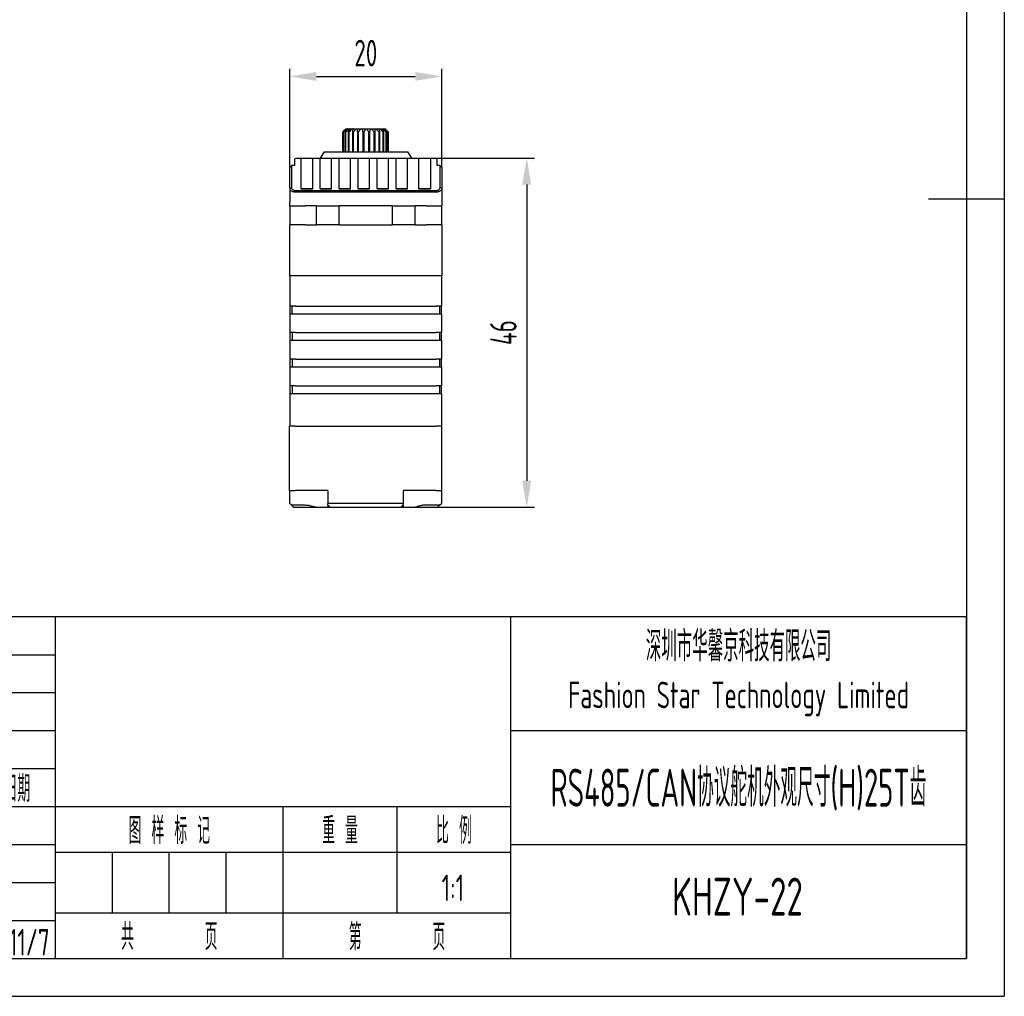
# Model space of a CAD drawing. Header units: inches. Extents: x -26 to 272, y -5 to 205.
# Tile 3 of 4: x 142 to 272, y -5 to 124. Entities that reach past the tile are written whole.
import ezdxf
from ezdxf.enums import TextEntityAlignment as Align

# ---------------------------------------------------------------- set-up
doc = ezdxf.new("R2010")
doc.units = ezdxf.units.IN
doc.header["$MEASUREMENT"] = 0
for name, color, linetype in [('1轮廓实线层', 7, 'Continuous'), ('2细线层', 4, 'Continuous'), ('6文字层', 3, 'Continuous'), ('7标注层', 4, 'Continuous'), ('图框层', 7, 'Continuous')]:
    doc.layers.add(name, color=color, linetype=linetype)
doc.styles.add('PC_TEXTSTYLE', font='ISOCP.SHX', dxfattribs={"width": 0.707, "bigfont": 'GBCBIG.SHX'})
doc.styles.add('PC_TEXTSTYLE4', font='ISOCP.SHX', dxfattribs={"width": 0.707, "bigfont": 'GBCBIG.SHX'})
doc.dimstyles.new('GB_LINEAR', dxfattribs={"dimtxt": 3.5, "dimasz": 3.5, "dimexe": 1, "dimexo": 0, "dimgap": 1.5, "dimtad": 1, "dimdsep": 46, "dimtxsty": 'PC_TEXTSTYLE', "dimcen": 0, "dimclrd": 256, "dimclrt": 3, "dimadec": 0, "dimazin": 2, "dimtp": 0.1, "dimtm": 0.1, "dimtfac": 0.71, "dimtdec": 3, "dimtmove": 0, "dimatfit": 3, "dimfxl": 1, "dimtfill": 1, "dimarcsym": 0})

# ---------------------------------------------------------------- blocks, each defined once
blk = doc.blocks.new('ZwmFrameMain_A4^_^无分区图框^_^landscape')
at = {"layer": '1轮廓实线层'}
for p, q in [((267, 200), (267, 0)), ((272, 100), (262, 100)), ((0, 0), (267, 0))]:
    blk.add_line(p, q, dxfattribs=at)
at = {"layer": '2细线层'}
for p in [(272, 205), (-25, -5)]:
    blk.add_line(p, (272, -5), dxfattribs=at)
blk = doc.blocks.new('ZwmFrameMain_标题栏1')
at = {"layer": '1轮廓实线层'}
for p, q in [((0, 45), (-180, 45)), ((-120, 0), (-120, 45)), ((0, 0), (0, 45)), ((-60, 30), (0, 30)), ((-180, 20), (-60, 20)), ((-60, 15), (0, 15)), ((-180, 0), (0, 0))]:
    blk.add_line(p, q, dxfattribs=at)
at = {"layer": '1轮廓实线层', "color": 7}
for p, q in [((-60, 0), (-60, 45)), ((-180, 25), (-120, 25))]:
    blk.add_line(p, q, dxfattribs=at)
at = {"layer": '2细线层'}
for p, q in [((-180, 40), (-120, 40)), ((-180, 35), (-120, 35)), ((-180, 30), (-120, 30)), ((-90, 0), (-90, 20)), ((-75, 6), (-75, 20)), ((-180, 15), (-120, 15)), ((-120, 14), (-60, 14)), ((-112.5, 6), (-112.5, 14)), ((-105, 6), (-105, 14)), ((-97.5, 6), (-97.5, 14)), ((-180, 10), (-120, 10)), ((-120, 6), (-60, 6)), ((-180, 5), (-120, 5))]:
    blk.add_line(p, q, dxfattribs=at)
at = {"layer": '6文字层', "style": 'PC_TEXTSTYLE', "width": 0.667}
for s, p in [(' 日期 ', (-125, 22.5)), (' 图 样 标 记 ', (-105, 17)), (' 重 量 ', (-82.5, 17)), (' 比 例 ', (-67.5, 17)), ('共       页', (-105, 3)), ('第       页', (-75, 3))]:
    blk.add_text(s, height=3.5, dxfattribs=at).set_placement(p, align=Align.MIDDLE)
at = {"layer": '6文字层', "style": 'PC_TEXTSTYLE', "flags": 8}
for tag, height, width, p, p2 in [('企业名称', 5, 3.445461, (-54.29, 34.82), (-5.27, 34.82)), ('产品名称或材料标记', 7, 1.034456, (-113.46, 28.64), (-66.42, 28.64)), ('图样名称', 5, 3.480264, (-54.79, 19.98), (-5.27, 19.98)), ('标准化', 3.5, 1.756036, (-133.83, 15.37), (-120.75, 15.37)), ('重量', 3.5, 2.448074, (-88.46, 7.54), (-76.55, 7.54)), ('比例', 3.5, 2.367734, (-73.35, 7.54), (-61.93, 7.54)), ('图样代号', 5, 3.489916, (-54.79, 5.63), (-5.52, 5.63)), ('审核', 3.5, 2.723972, (-163.99, 5.37), (-150.63, 5.37)), ('共几页', 3.5, 0.953151, (-108.58, 1.48), (-101.56, 1.48)), ('工艺', 3.5, 2.851598, (-164.21, 0.37), (-150.89, 0.37)), ('日期', 3.5, 2.733185, (-133.83, 0.37), (-120.75, 0.37))]:
    blk.add_attdef(tag, text='', height=height, dxfattribs=dict(at, width=width)).set_placement(p, p2, align=Align.FIT)
at = {"layer": '6文字层', "style": 'PC_TEXTSTYLE', "width": 9.901758, "flags": 8}
blk.add_attdef('设计', text='', height=3.5, rotation=359.5768, dxfattribs=at).set_placement((-164.23, 15.37), (-150.37, 15.27), align=Align.FIT)
at = {"layer": '6文字层', "color": 3, "style": 'PC_TEXTSTYLE', "width": 0.96618, "flags": 8}
blk.add_attdef('第几页', text='', height=3.5, dxfattribs=at).set_placement((-78.29, 1.5), (-71.16, 1.5), align=Align.FIT)
at = {"layer": '6文字层', "color": 0, "style": 'PC_TEXTSTYLE', "width": 0.715273, "flags": 8}
blk.add_attdef('图纸张数', text='', height=3.5, dxfattribs=at).set_placement((-2.66, -3.87), (4.46, -3.87), align=Align.FIT)
blk = doc.blocks.new('*D11')
at = {"layer": '7标注层', "color": 0, "lineweight": -2}
for p, q in [((177.89, 104.17), (177.89, 117.17)), ((197.89, 104.17), (197.89, 117.17))]:
    blk.add_line(p, q, dxfattribs=at)
at = {"layer": '7标注层', "lineweight": -2}
blk.add_line((181.39, 116.17), (194.39, 116.17), dxfattribs=at)
at = {"layer": '7标注层'}
for points in [[(181.39, 116.75), (181.39, 115.58), (177.89, 116.17)], [(194.39, 115.58), (194.39, 116.75), (197.89, 116.17)]]:
    blk.add_solid(points, dxfattribs=at)
at = {"layer": 'Defpoints', "color": 0}
for p in [(197.89, 116.17), (177.89, 104.17), (197.89, 104.17)]:
    blk.add_point(p, dxfattribs=at)
at = {"layer": '7标注层', "color": 3, "insert": (187.89, 119.24), "char_height": 3.5, "attachment_point": 5, "style": 'PC_TEXTSTYLE', "bg_fill": 3, "box_fill_scale": 1.25, "bg_fill_color": 257, "bg_fill_transparency": 0}
blk.add_mtext('20', dxfattribs=at)
blk = doc.blocks.new('*D12')
at = {"layer": '7标注层', "color": 0, "lineweight": -2}
for p, q in [((197.09, 105.42), (210.09, 105.42)), ((197.35, 59.42), (210.09, 59.42))]:
    blk.add_line(p, q, dxfattribs=at)
at = {"layer": '7标注层', "lineweight": -2}
blk.add_line((209.09, 101.92), (209.09, 62.92), dxfattribs=at)
at = {"layer": '7标注层'}
for points in [[(209.67, 101.92), (208.5, 101.92), (209.09, 105.42)], [(208.5, 62.92), (209.67, 62.92), (209.09, 59.42)]]:
    blk.add_solid(points, dxfattribs=at)
at = {"layer": 'Defpoints', "color": 0}
for p in [(197.09, 105.42), (197.35, 59.42), (209.09, 59.42)]:
    blk.add_point(p, dxfattribs=at)
at = {"layer": '7标注层', "color": 3, "insert": (206.01, 82.42), "char_height": 3.5, "attachment_point": 5, "rotation": 90, "style": 'PC_TEXTSTYLE', "bg_fill": 3, "box_fill_scale": 1.25, "bg_fill_color": 257, "bg_fill_transparency": 0}
blk.add_mtext('46', dxfattribs=at)

msp = doc.modelspace()

# ---------------------------------------------------------------- linework, layer by layer
at = {"color": 7, "linetype": 'Continuous', "lineweight": 25}
for p, q in [((185.278, 109.267), (184.878, 108.867)), ((185.264, 109.246), (185.286, 109.267)), ((185.278, 109.267), (185.286, 109.267)), ((185.286, 109.267), (185.297, 109.267)), ((185.297, 109.267), (185.417, 109.267)), ((185.417, 109.267), (185.453, 109.267)), ((185.453, 109.267), (185.701, 109.267)), ((185.761, 109.268), (185.753, 109.246)), ((185.76, 109.267), (186.12, 109.267)), ((185.761, 109.267), (185.761, 109.272)), ((186.12, 109.267), (186.199, 109.267)), ((186.199, 109.267), (186.648, 109.267)), ((186.648, 109.267), (186.741, 109.267)), ((186.741, 109.267), (187.25, 109.267)), ((187.25, 109.267), (187.353, 109.267)), ((187.353, 109.267), (187.891, 109.267)), ((187.891, 109.267), (187.995, 109.267)), ((187.995, 109.267), (188.528, 109.267)), ((188.528, 109.267), (188.629, 109.267)), ((188.629, 109.267), (189.123, 109.267)), ((189.123, 109.267), (189.213, 109.267)), ((189.213, 109.267), (189.638, 109.267)), ((189.641, 109.246), (189.638, 109.267)), ((189.712, 109.267), (190.041, 109.267)), ((190.041, 109.267), (190.093, 109.267)), ((190.093, 109.267), (190.305, 109.267)), ((190.305, 109.267), (190.334, 109.267)), ((190.334, 109.267), (190.358, 109.246)), ((190.334, 109.267), (190.415, 109.267)), ((190.415, 109.267), (190.418, 109.267)), ((190.436, 109.25), (190.418, 109.267)), ((184.878, 106.217), (184.878, 108.867)), ((184.934, 108.867), (184.975, 108.867)), ((184.934, 108.867), (184.934, 106.217)), ((184.975, 106.217), (184.975, 108.867)), ((185.168, 108.867), (185.253, 108.867)), ((185.168, 108.867), (185.168, 106.217)), ((185.253, 106.217), (185.253, 108.867)), ((185.571, 108.867), (185.693, 108.867)), ((185.571, 108.867), (185.571, 106.217)), ((185.693, 106.217), (185.693, 108.867)), ((186.117, 108.867), (186.269, 108.867)), ((186.117, 108.867), (186.117, 106.217)), ((186.269, 106.217), (186.269, 108.867)), ((186.771, 108.867), (186.945, 108.867)), ((186.771, 108.867), (186.771, 106.217)), ((186.945, 106.217), (186.945, 108.867)), ((187.494, 108.867), (187.677, 108.867)), ((187.494, 108.867), (187.494, 106.217)), ((187.677, 106.217), (187.677, 108.867)), ((188.238, 108.867), (188.419, 108.867)), ((188.238, 108.867), (188.238, 106.217)), ((188.419, 106.217), (188.419, 108.867)), ((188.958, 108.867), (189.126, 108.867)), ((188.958, 108.867), (188.958, 106.217)), ((189.126, 106.217), (189.126, 108.867)), ((189.608, 108.867), (189.753, 108.867)), ((189.608, 108.867), (189.608, 106.217)), ((189.753, 106.217), (189.753, 108.867)), ((190.148, 108.867), (190.26, 108.867)), ((190.148, 108.867), (190.148, 106.217)), ((190.26, 106.217), (190.26, 108.867)), ((190.543, 108.867), (190.615, 108.867)), ((190.543, 108.867), (190.543, 106.217)), ((190.615, 106.217), (190.615, 108.867)), ((190.769, 108.867), (190.797, 108.867)), ((190.769, 108.867), (190.769, 106.217)), ((190.797, 106.217), (190.797, 108.867)), ((190.811, 108.867), (190.811, 106.217)), ((178.688, 105.417), (178.488, 105.217)), ((178.488, 105.217), (178.488, 104.417)), ((178.688, 105.417), (179.388, 105.417)), ((179.388, 101.381), (179.388, 105.417)), ((179.388, 105.417), (180.888, 105.417)), ((180.888, 101.381), (180.888, 105.417)), ((180.888, 105.417), (181.888, 105.417)), ((182.388, 106.217), (181.888, 105.417)), ((181.888, 101.381), (181.888, 105.417)), ((181.888, 105.417), (183.388, 105.417)), ((182.388, 106.217), (193.388, 106.217)), ((183.388, 101.381), (183.388, 105.417)), ((183.388, 105.417), (184.388, 105.417)), ((184.388, 101.381), (184.388, 105.417)), ((184.388, 105.417), (185.888, 105.417)), ((185.888, 101.381), (185.888, 105.417)), ((185.888, 105.417), (186.888, 105.417)), ((186.888, 101.381), (186.888, 105.417)), ((186.888, 105.417), (188.388, 105.417)), ((188.388, 101.381), (188.388, 105.417)), ((188.388, 105.417), (189.388, 105.417)), ((189.388, 101.381), (189.388, 105.417)), ((189.388, 105.417), (190.888, 105.417)), ((190.888, 101.381), (190.888, 105.417)), ((190.888, 105.417), (191.888, 105.417)), ((191.888, 101.381), (191.888, 105.417)), ((191.888, 105.417), (193.388, 105.417)), ((193.388, 106.217), (193.888, 105.417)), ((193.388, 101.381), (193.388, 105.417)), ((193.388, 105.417), (194.888, 105.417)), ((194.888, 101.381), (194.888, 105.417)), ((194.888, 105.417), (196.388, 105.417)), ((196.388, 105.417), (196.388, 101.381)), ((196.388, 105.417), (197.088, 105.417)), ((197.288, 105.217), (197.088, 105.417)), ((197.288, 104.417), (197.288, 105.217)), ((178.138, 104.417), (177.888, 104.167)), ((177.888, 101.388), (177.888, 104.167)), ((178.138, 101.563), (178.138, 104.417)), ((178.488, 104.417), (178.138, 104.417)), ((197.638, 104.417), (197.288, 104.417)), ((197.638, 104.417), (197.638, 101.563)), ((197.888, 104.167), (197.638, 104.417)), ((197.888, 104.167), (197.888, 101.388)), ((177.888, 101.388), (178.138, 101.563)), ((177.888, 101.388), (177.888, 99.617)), ((179.388, 101.388), (180.888, 101.388)), ((179.388, 101.381), (180.888, 101.381)), ((181.888, 101.388), (183.388, 101.388)), ((181.888, 101.381), (183.388, 101.381)), ((184.388, 101.388), (185.888, 101.388)), ((184.388, 101.381), (185.888, 101.381)), ((186.888, 101.388), (188.388, 101.388)), ((186.888, 101.381), (188.388, 101.381)), ((189.388, 101.388), (190.888, 101.388)), ((189.388, 101.381), (190.888, 101.381)), ((191.888, 101.388), (193.388, 101.388)), ((191.888, 101.381), (193.388, 101.381)), ((194.888, 101.388), (196.388, 101.388)), ((194.888, 101.381), (196.388, 101.381)), ((197.888, 101.388), (197.638, 101.563)), ((197.888, 101.388), (197.888, 99.617)), ((197.188, 101.104), (178.588, 101.104)), ((197.188, 100.929), (178.588, 100.929)), ((177.888, 99.117), (177.888, 99.617)), ((177.888, 99.117), (177.888, 96.617)), ((177.888, 99.117), (179.888, 99.117)), ((181.388, 99.117), (179.888, 99.117)), ((181.388, 96.617), (181.388, 99.117)), ((181.388, 99.117), (182.888, 99.117)), ((182.888, 99.117), (184.388, 99.117)), ((184.388, 96.617), (184.388, 99.117)), ((191.388, 99.117), (184.388, 99.117)), ((191.388, 96.617), (191.388, 99.117)), ((191.388, 99.117), (192.888, 99.117)), ((192.888, 99.117), (194.388, 99.117)), ((194.388, 96.617), (194.388, 99.117)), ((195.888, 99.117), (194.388, 99.117)), ((195.888, 99.117), (197.888, 99.117)), ((197.888, 99.617), (197.888, 99.117)), ((197.888, 96.617), (197.888, 99.117)), ((179.888, 96.617), (177.888, 96.617)), ((177.888, 89.917), (177.888, 96.617)), ((179.888, 96.617), (181.388, 96.617)), ((182.888, 96.617), (181.388, 96.617)), ((184.388, 96.617), (182.888, 96.617)), ((184.388, 96.617), (191.388, 96.617)), ((192.888, 96.617), (191.388, 96.617)), ((194.388, 96.617), (192.888, 96.617)), ((194.388, 96.617), (195.888, 96.617)), ((197.888, 96.617), (195.888, 96.617)), ((197.888, 96.617), (197.888, 89.917)), ((178.588, 89.917), (177.888, 89.917)), ((177.928, 85.917), (177.928, 89.917)), ((197.188, 89.917), (178.588, 89.917)), ((197.148, 89.917), (178.628, 89.917)), ((197.888, 89.917), (197.188, 89.917)), ((197.848, 89.917), (197.848, 85.917)), ((178.628, 85.917), (177.928, 85.917)), ((177.928, 84.917), (177.928, 85.917)), ((178.178, 84.917), (178.178, 85.917)), ((178.628, 85.917), (197.148, 85.917)), ((197.848, 85.917), (197.148, 85.917)), ((197.598, 85.917), (197.598, 84.917)), ((197.848, 84.917), (197.848, 85.917)), ((177.928, 82.417), (177.928, 84.917)), ((177.928, 84.917), (178.628, 84.917)), ((178.628, 84.917), (197.148, 84.917)), ((197.148, 84.917), (197.848, 84.917)), ((197.848, 84.917), (197.848, 82.417)), ((178.628, 82.417), (177.928, 82.417)), ((177.928, 81.417), (177.928, 82.417)), ((178.178, 82.417), (178.178, 81.417)), ((178.628, 82.417), (197.148, 82.417)), ((197.848, 82.417), (197.148, 82.417)), ((197.598, 82.417), (197.598, 81.417)), ((197.848, 81.417), (197.848, 82.417)), ((177.928, 78.917), (177.928, 81.417)), ((177.928, 81.417), (178.628, 81.417)), ((178.628, 81.417), (197.148, 81.417)), ((197.148, 81.417), (197.848, 81.417)), ((197.848, 81.417), (197.848, 78.917)), ((178.628, 78.917), (177.928, 78.917)), ((177.928, 77.917), (177.928, 78.917)), ((177.928, 75.417), (177.928, 77.917)), ((177.928, 77.917), (178.628, 77.917)), ((178.178, 78.917), (178.178, 77.917)), ((178.628, 78.917), (197.148, 78.917)), ((178.628, 77.917), (197.148, 77.917)), ((197.848, 78.917), (197.148, 78.917)), ((197.148, 77.917), (197.848, 77.917)), ((197.598, 78.917), (197.598, 77.917)), ((197.848, 77.917), (197.848, 78.917)), ((197.848, 77.917), (197.848, 75.417)), ((178.628, 75.417), (177.928, 75.417)), ((177.928, 74.417), (177.928, 75.417)), ((178.178, 75.417), (178.178, 74.417)), ((178.628, 75.417), (197.148, 75.417)), ((197.848, 75.417), (197.148, 75.417)), ((197.598, 75.417), (197.598, 74.417)), ((197.848, 74.417), (197.848, 75.417)), ((177.928, 70.117), (177.928, 74.417)), ((177.928, 74.417), (178.628, 74.417)), ((178.628, 74.417), (197.148, 74.417)), ((197.148, 74.417), (197.848, 74.417)), ((197.848, 74.417), (197.848, 70.117)), ((177.848, 61.617), (177.848, 70.117)), ((178.548, 70.117), (177.848, 70.117)), ((178.548, 70.117), (197.148, 70.117)), ((178.628, 70.117), (197.148, 70.117)), ((197.848, 70.117), (197.148, 70.117)), ((197.848, 70.117), (197.848, 61.617)), ((177.848, 61.617), (178.548, 61.617)), ((177.848, 61.617), (177.848, 59.917)), ((182.898, 61.617), (178.548, 61.617)), ((182.898, 61.617), (182.898, 59.917)), ((197.148, 61.617), (192.798, 61.617)), ((192.798, 61.617), (192.798, 59.917)), ((197.148, 61.617), (197.848, 61.617)), ((197.848, 61.617), (197.848, 59.917)), ((178.048, 59.717), (177.848, 59.917)), ((178.048, 59.717), (179.848, 59.717)), ((178.348, 59.417), (178.048, 59.717)), ((182.898, 59.717), (182.898, 59.917)), ((192.798, 59.917), (182.898, 59.917)), ((182.898, 59.717), (183.198, 59.417)), ((192.498, 59.417), (192.798, 59.717)), ((192.798, 59.717), (192.798, 59.917)), ((195.848, 59.717), (197.648, 59.717)), ((197.648, 59.717), (197.348, 59.417)), ((197.648, 59.717), (197.848, 59.917)), ((178.348, 59.417), (179.848, 59.417)), ((180.898, 59.541), (181.336, 59.417)), ((181.336, 59.417), (182.85, 59.417)), ((182.85, 59.417), (182.898, 59.541)), ((183.198, 59.417), (192.498, 59.417)), ((192.798, 59.541), (192.847, 59.417)), ((192.847, 59.417), (194.36, 59.417)), ((194.36, 59.417), (194.798, 59.541)), ((195.848, 59.417), (197.348, 59.417))]:
    msp.add_line(p, q, dxfattribs=at)
for points, knots in [([(184.878, 108.867), (184.951, 108.94), (185.079, 109.067), (185.209, 109.192), (185.264, 109.246)], [0, 0, 0, 0, 0.5708602, 1, 1, 1, 1]), ([(185.278, 109.246), (185.215, 109.177), (185.099, 109.052), (184.986, 108.924), (184.934, 108.867)], [0, 0, 0, 0, 0.549139, 1, 1, 1, 1]), ([(184.975, 108.867), (185.054, 108.94), (185.192, 109.067), (185.332, 109.192), (185.392, 109.246)], [0, 0, 0, 0, 0.5708602, 1, 1, 1, 1]), ([(185.44, 109.246), (185.39, 109.177), (185.299, 109.052), (185.209, 108.924), (185.168, 108.867)], [0, 0, 0, 0, 0.549139, 1, 1, 1, 1]), ([(185.253, 108.867), (185.333, 108.94), (185.473, 109.067), (185.614, 109.192), (185.675, 109.246)], [0, 0, 0, 0, 0.5708602, 1, 1, 1, 1]), ([(185.297, 109.267), (185.294, 109.263), (185.288, 109.257), (185.281, 109.249), (185.278, 109.246)], [0, 0, 0, 0, 0.5472243, 1, 1, 1, 1]), ([(185.392, 109.246), (185.397, 109.25), (185.406, 109.258), (185.414, 109.264), (185.417, 109.267)], [0, 0, 0, 0, 0.569364, 1, 1, 1, 1]), ([(185.453, 109.267), (185.451, 109.263), (185.448, 109.257), (185.442, 109.249), (185.44, 109.246)], [0, 0, 0, 0, 0.5472243, 1, 1, 1, 1]), ([(185.753, 109.246), (185.72, 109.177), (185.659, 109.052), (185.598, 108.924), (185.571, 108.867)], [0, 0, 0, 0, 0.549139, 1, 1, 1, 1]), ([(185.675, 109.246), (185.68, 109.25), (185.688, 109.258), (185.697, 109.264), (185.701, 109.267)], [0, 0, 0, 0, 0.569364, 1, 1, 1, 1]), ([(185.693, 108.867), (185.769, 108.94), (185.902, 109.067), (186.036, 109.192), (186.094, 109.246)], [0, 0, 0, 0, 0.5708602, 1, 1, 1, 1]), ([(186.094, 109.246), (186.099, 109.25), (186.107, 109.258), (186.116, 109.264), (186.12, 109.267)], [0, 0, 0, 0, 0.569364, 1, 1, 1, 1]), ([(186.198, 109.246), (186.183, 109.177), (186.156, 109.052), (186.129, 108.924), (186.117, 108.867)], [0, 0, 0, 0, 0.549139, 1, 1, 1, 1]), ([(186.199, 109.253), (186.199, 109.252), (186.199, 109.25), (186.199, 109.247), (186.198, 109.246)], [0, 0, 0, 0, 0.55978446, 1, 1, 1, 1]), ([(186.199, 109.267), (186.199, 109.265), (186.2, 109.26), (186.2, 109.255), (186.199, 109.253)], [0, 0, 0, 0, 0.5532956, 1, 1, 1, 1]), ([(186.269, 108.867), (186.336, 108.94), (186.454, 109.067), (186.572, 109.192), (186.623, 109.246)], [0, 0, 0, 0, 0.5708602, 1, 1, 1, 1]), ([(186.623, 109.246), (186.627, 109.25), (186.635, 109.258), (186.644, 109.264), (186.648, 109.267)], [0, 0, 0, 0, 0.569364, 1, 1, 1, 1]), ([(186.741, 109.267), (186.743, 109.263), (186.746, 109.257), (186.747, 109.249), (186.747, 109.246)], [0, 0, 0, 0, 0.5472243, 1, 1, 1, 1]), ([(186.747, 109.246), (186.751, 109.177), (186.76, 109.052), (186.768, 108.924), (186.771, 108.867)], [0, 0, 0, 0, 0.549139, 1, 1, 1, 1]), ([(186.945, 108.867), (186.998, 108.94), (187.093, 109.067), (187.188, 109.192), (187.229, 109.246)], [0, 0, 0, 0, 0.5708602, 1, 1, 1, 1]), ([(187.229, 109.246), (187.233, 109.25), (187.239, 109.258), (187.247, 109.264), (187.25, 109.267)], [0, 0, 0, 0, 0.56936402, 1, 1, 1, 1]), ([(187.353, 109.267), (187.355, 109.263), (187.361, 109.257), (187.364, 109.249), (187.365, 109.246)], [0, 0, 0, 0, 0.5472243, 1, 1, 1, 1]), ([(187.365, 109.246), (187.389, 109.177), (187.432, 109.052), (187.474, 108.924), (187.494, 108.867)], [0, 0, 0, 0, 0.54913905, 1, 1, 1, 1]), ([(187.677, 108.867), (187.714, 108.94), (187.78, 109.067), (187.846, 109.192), (187.875, 109.246)], [0, 0, 0, 0, 0.5708602, 1, 1, 1, 1]), ([(187.875, 109.246), (187.877, 109.25), (187.881, 109.258), (187.888, 109.264), (187.891, 109.267)], [0, 0, 0, 0, 0.569364, 1, 1, 1, 1]), ([(187.995, 109.267), (187.999, 109.263), (188.006, 109.257), (188.011, 109.249), (188.013, 109.246)], [0, 0, 0, 0, 0.5472243, 1, 1, 1, 1]), ([(188.013, 109.246), (188.054, 109.177), (188.13, 109.052), (188.205, 108.924), (188.238, 108.867)], [0, 0, 0, 0, 0.549139, 1, 1, 1, 1]), ([(188.419, 108.867), (188.438, 108.94), (188.471, 109.067), (188.504, 109.192), (188.518, 109.246)], [0, 0, 0, 0, 0.5708602, 1, 1, 1, 1]), ([(188.518, 109.246), (188.519, 109.25), (188.522, 109.258), (188.526, 109.264), (188.528, 109.267)], [0, 0, 0, 0, 0.569364, 1, 1, 1, 1]), ([(188.629, 109.267), (188.633, 109.263), (188.642, 109.257), (188.648, 109.249), (188.651, 109.246)], [0, 0, 0, 0, 0.5472243, 1, 1, 1, 1]), ([(188.651, 109.246), (188.707, 109.177), (188.81, 109.052), (188.912, 108.924), (188.958, 108.867)], [0, 0, 0, 0, 0.549139, 1, 1, 1, 1]), ([(189.119, 109.246), (189.119, 109.247), (189.119, 109.25), (189.12, 109.252), (189.12, 109.253)], [0, 0, 0, 0, 0.56152337, 1, 1, 1, 1]), ([(189.126, 108.867), (189.125, 108.94), (189.123, 109.067), (189.12, 109.192), (189.119, 109.246)], [0, 0, 0, 0, 0.5708602, 1, 1, 1, 1]), ([(189.12, 109.253), (189.12, 109.256), (189.121, 109.261), (189.123, 109.265), (189.123, 109.267)], [0, 0, 0, 0, 0.56756475, 1, 1, 1, 1]), ([(189.213, 109.267), (189.218, 109.263), (189.227, 109.257), (189.235, 109.249), (189.238, 109.246)], [0, 0, 0, 0, 0.5472243, 1, 1, 1, 1]), ([(189.238, 109.246), (189.306, 109.177), (189.43, 109.052), (189.553, 108.924), (189.608, 108.867)], [0, 0, 0, 0, 0.549139, 1, 1, 1, 1]), ([(189.753, 108.867), (189.732, 108.94), (189.695, 109.067), (189.657, 109.192), (189.641, 109.246)], [0, 0, 0, 0, 0.5708602, 1, 1, 1, 1]), ([(189.712, 109.267), (189.717, 109.263), (189.726, 109.257), (189.735, 109.249), (189.738, 109.246)], [0, 0, 0, 0, 0.5472243, 1, 1, 1, 1]), ([(189.738, 109.246), (189.814, 109.177), (189.951, 109.052), (190.087, 108.924), (190.148, 108.867)], [0, 0, 0, 0, 0.549139, 1, 1, 1, 1]), ([(190.05, 109.246), (190.048, 109.25), (190.044, 109.258), (190.041, 109.264), (190.041, 109.267)], [0, 0, 0, 0, 0.569364, 1, 1, 1, 1]), ([(190.26, 108.867), (190.22, 108.94), (190.15, 109.067), (190.08, 109.192), (190.05, 109.246)], [0, 0, 0, 0, 0.57086019, 1, 1, 1, 1]), ([(190.093, 109.267), (190.098, 109.263), (190.107, 109.257), (190.116, 109.249), (190.12, 109.246)], [0, 0, 0, 0, 0.5472243, 1, 1, 1, 1]), ([(190.12, 109.246), (190.198, 109.177), (190.339, 109.052), (190.48, 108.924), (190.543, 108.867)], [0, 0, 0, 0, 0.549139, 1, 1, 1, 1]), ([(190.32, 109.246), (190.317, 109.25), (190.311, 109.258), (190.307, 109.264), (190.305, 109.267)], [0, 0, 0, 0, 0.569364, 1, 1, 1, 1]), ([(190.615, 108.867), (190.559, 108.94), (190.462, 109.067), (190.363, 109.192), (190.32, 109.246)], [0, 0, 0, 0, 0.5708602, 1, 1, 1, 1]), ([(190.358, 109.246), (190.434, 109.177), (190.571, 109.052), (190.707, 108.924), (190.769, 108.867)], [0, 0, 0, 0, 0.549139, 1, 1, 1, 1]), ([(190.435, 109.246), (190.431, 109.25), (190.424, 109.258), (190.418, 109.264), (190.415, 109.267)], [0, 0, 0, 0, 0.56936402, 1, 1, 1, 1]), ([(190.418, 109.267), (190.422, 109.263), (190.428, 109.257), (190.436, 109.249), (190.439, 109.246)], [0, 0, 0, 0, 0.5472243, 1, 1, 1, 1]), ([(190.615, 109.06), (190.581, 109.095), (190.521, 109.157), (190.462, 109.219), (190.435, 109.246)], [0, 0, 0, 0, 0.5656916, 1, 1, 1, 1]), ([(190.439, 109.246), (190.508, 109.177), (190.632, 109.052), (190.755, 108.924), (190.811, 108.867)], [0, 0, 0, 0, 0.54913905, 1, 1, 1, 1]), ([(190.797, 108.867), (190.762, 108.903), (190.702, 108.968), (190.641, 109.032), (190.615, 109.06)], [0, 0, 0, 0, 0.5652742, 1, 1, 1, 1]), ([(178.588, 100.929), (178.542, 100.931), (178.448, 100.934), (178.31, 100.964), (178.18, 101.011), (178.036, 101.095), (177.914, 101.222), (177.897, 101.333), (177.888, 101.388)], [0, 0, 0, 0, 0.1136413, 0.2338844, 0.362538, 0.5010815, 0.750662, 1, 1, 1, 1]), ([(178.588, 101.104), (178.561, 101.106), (178.508, 101.109), (178.428, 101.131), (178.352, 101.169), (178.254, 101.244), (178.16, 101.377), (178.146, 101.499), (178.138, 101.563)], [0, 0, 0, 0, 0.09317521, 0.18555298, 0.2948475, 0.41087272, 0.68626755, 1, 1, 1, 1]), ([(197.638, 101.563), (197.631, 101.499), (197.617, 101.377), (197.522, 101.244), (197.424, 101.169), (197.348, 101.131), (197.268, 101.109), (197.215, 101.106), (197.188, 101.104)], [0, 0, 0, 0, 0.3138495, 0.5894118, 0.705976, 0.8144242, 0.9069695, 1, 1, 1, 1]), ([(197.888, 101.388), (197.885, 101.353), (197.879, 101.298), (197.828, 101.191), (197.742, 101.096), (197.604, 101.015), (197.478, 100.967), (197.338, 100.935), (197.237, 100.931), (197.188, 100.929)], [0, 0, 0, 0, 0.1590384, 0.2499824, 0.4987155, 0.6303315, 0.7489707, 0.8781574, 1, 1, 1, 1]), ([(179.848, 59.717), (180.022, 59.709), (180.379, 59.692), (180.722, 59.593), (180.898, 59.541)], [0, 0, 0, 0, 0.4864693, 1, 1, 1, 1]), ([(182.898, 59.717), (182.898, 59.709), (182.898, 59.692), (182.898, 59.592), (182.898, 59.541)], [0, 0, 0, 0, 0.4999997, 1, 1, 1, 1]), ([(192.798, 59.717), (192.798, 59.709), (192.798, 59.692), (192.798, 59.593), (192.798, 59.541)], [0, 0, 0, 0, 0.4864693, 1, 1, 1, 1]), ([(195.848, 59.717), (195.67, 59.709), (195.313, 59.692), (194.97, 59.592), (194.798, 59.541)], [0, 0, 0, 0, 0.4999997, 1, 1, 1, 1]), ([(179.848, 59.417), (180.106, 59.417), (180.622, 59.417), (181.098, 59.417), (181.336, 59.417)], [0, 0, 0, 0, 0.4999996, 1, 1, 1, 1]), ([(182.85, 59.417), (182.951, 59.417), (183.153, 59.417), (183.183, 59.417), (183.198, 59.417)], [0, 0, 0, 0, 0.5000004, 1, 1, 1, 1]), ([(192.498, 59.417), (192.513, 59.417), (192.543, 59.417), (192.746, 59.417), (192.847, 59.417)], [0, 0, 0, 0, 0.4999996, 1, 1, 1, 1]), ([(194.36, 59.417), (194.598, 59.417), (195.074, 59.417), (195.59, 59.417), (195.848, 59.417)], [0, 0, 0, 0, 0.5000004, 1, 1, 1, 1])]:
    msp.add_open_spline(points, degree=3, knots=knots, dxfattribs=at)
for points in [[(185.701, 109.267), (185.71, 109.267), (185.728, 109.267), (185.748, 109.267), (185.761, 109.267), (185.761, 109.267), (185.761, 109.267)], [(189.638, 109.267), (189.64, 109.267), (189.643, 109.267), (189.66, 109.267), (189.684, 109.267), (189.702, 109.267), (189.712, 109.267)]]:
    msp.add_open_spline(points, degree=3, dxfattribs=at)

# ---------------------------------------------------------------- block references
at = {"layer": '图框层'}
msp.add_blockref('ZwmFrameMain_A4^_^无分区图框^_^landscape', (0, 0), dxfattribs=at)
ref = msp.add_blockref('ZwmFrameMain_标题栏1', (267, 0), dxfattribs=at)
ref.add_attrib('日期', '2023/11/7', dxfattribs={"layer": '6文字层', "height": 3.5, "style": 'PC_TEXTSTYLE', "width": 0.650093}).set_placement((133.165, 0.371), (146.248, 0.371), align=Align.FIT)
ref.add_attrib('图样名称', 'RS485/CAN协议舵机外观尺寸(H)25T齿', dxfattribs={"layer": '6文字层', "height": 5, "style": 'PC_TEXTSTYLE', "width": 0.577012}).set_placement((212.215, 19.978), (261.732, 19.978), align=Align.FIT)
ref.add_attrib('图样代号', 'KHZY-22', dxfattribs={"layer": '6文字层', "height": 5, "style": 'PC_TEXTSTYLE', "width": 0.707}).set_placement((236.85, 5.63), align=Align.CENTER)
ref.add_attrib('比例', '1:1', dxfattribs={"layer": '6文字层', "height": 3.5, "style": 'PC_TEXTSTYLE', "width": 0.707}).set_placement((199.359, 7.542), align=Align.CENTER)

# ---------------------------------------------------------------- texts
at = {"layer": '6文字层', "insert": (237, 37.5), "char_height": 3.5, "width": 60, "attachment_point": 5, "style": 'PC_TEXTSTYLE4'}
msp.add_mtext('{\\H1.142857x;深圳市华馨京科技有限公司}\\P\\pxsm1,qc;Fashion Star Technology Limited', dxfattribs=at)

# ---------------------------------------------------------------- next in the draw order: dimensions: what is measured, and where the dimension line sits
at = {"layer": '7标注层'}
dim = msp.add_linear_dim(base=(197.888, 116.167), p1=(177.888, 104.167), p2=(197.888, 104.167), dimstyle='GB_LINEAR', override={"dimscale": 1, "dimgap": 1.5, "dimtad": 1, "dimjust": 0, "dimdec": 2, "dimlfac": 1, "dimse1": 0, "dimse2": 0, "dimsd1": 0, "dimsd2": 0, "dimclrd": 256, "dimclre": 0, "dimtofl": 1, "dimtvp": 0.1}, dxfattribs=at)
dim.commit()
dim.dimension.update_dxf_attribs({"geometry": '*D11', "text_midpoint": (187.888, 119.243)})

# ---------------------------------------------------------------- next in the draw order: dimensions: what is measured, and where the dimension line sits
dim = msp.add_linear_dim(base=(209.088, 59.417), p1=(197.088, 105.417), p2=(197.348, 59.417), angle=90, dimstyle='GB_LINEAR', override={"dimscale": 1, "dimgap": 1.5, "dimtad": 1, "dimjust": 0, "dimdec": 2, "dimlfac": 1, "dimse1": 0, "dimse2": 0, "dimsd1": 0, "dimsd2": 0, "dimclrd": 256, "dimclre": 0, "dimtofl": 1, "dimtvp": 0.1}, dxfattribs=at)
dim.commit()
dim.dimension.update_dxf_attribs({"geometry": '*D12', "text_midpoint": (206.013, 82.417)})

doc.saveas('drawing.dxf')
